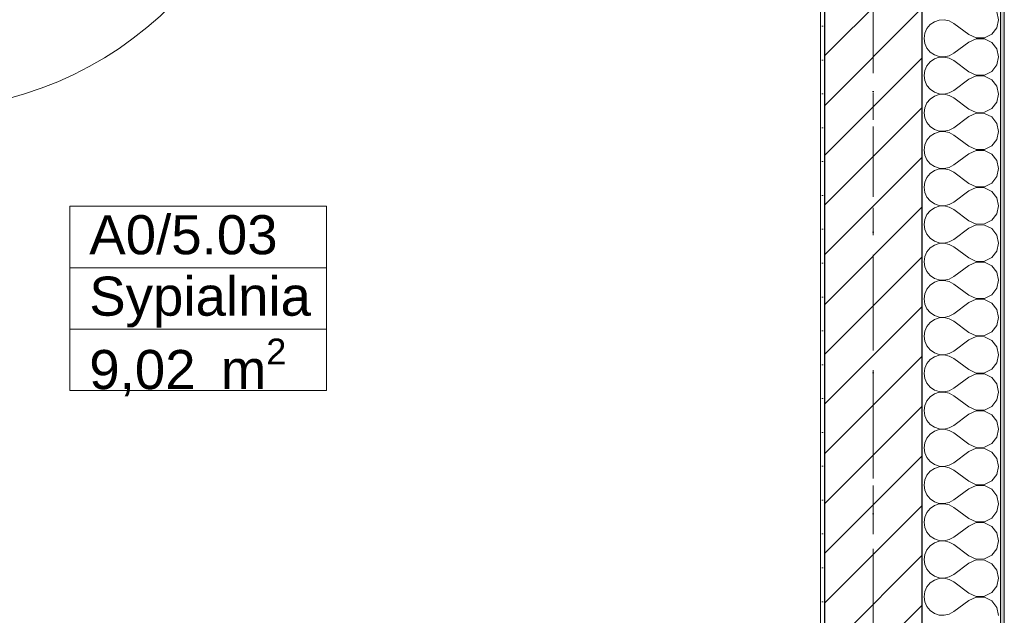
# Model space of a CAD drawing. Header units: millimetres. Extents: x -52968 to 399385, y -141133 to 110561.
# Tile 124 of 146: x 88723 to 91240, y -115952 to -114428. Entities that reach past the tile are written whole.
import ezdxf

# ---------------------------------------------------------------- set-up
doc = ezdxf.new("R2010")
doc.units = ezdxf.units.MM
for name, pattern in [('SIM-Wegliniec-21.07.2025-Parter$0$Kropki i Kreski', [360, 180, -90, 0, -90]), ('SIM-Wegliniec-21.07.2025-Parter$0$Przerywana długa', [390, 250, -140]), ('SIM-Wegliniec-21.07.2025-Parter$0$Przerywana podwójnie', [295, 125, -50, 70, -50])]:
    doc.linetypes.add(name, pattern=pattern)
doc.layers.add('_xref', color=250, linetype='Continuous')
for name, color, linetype, lineweight in [('SIM-Wegliniec-21.07.2025-Parter$0$Nowe_A-Belki-Wieniec_Nr_pióra__69', 250, 'Continuous', 0), ('SIM-Wegliniec-21.07.2025-Parter$0$Nowe_A-Belki-Wieniec_Nr_pióra__90', 250, 'Continuous', 0), ('SIM-Wegliniec-21.07.2025-Parter$0$Nowe_A-Osi_Nr_pióra__20', 250, 'Continuous', 0), ('SIM-Wegliniec-21.07.2025-Parter$0$Nowe_A-Posadzki_Nr_pióra__89', 250, 'Continuous', 0), ('SIM-Wegliniec-21.07.2025-Parter$0$Nowe_A-Płyta-Grunt_Nr_pióra__89', 250, 'Continuous', 0), ('SIM-Wegliniec-21.07.2025-Parter$0$Nowe_A-Strefy-Parter_Nr_pióra__94', 250, 'Continuous', 0), ('SIM-Wegliniec-21.07.2025-Parter$0$Nowe_A-Ściany-Zewnętrzne', 250, 'Continuous', 0), ('SIM-Wegliniec-21.07.2025-Parter$0$Nowe_A-Ściany-Zewnętrzne_Nr_pióra__174', 250, 'Continuous', 0), ('SIM-Wegliniec-21.07.2025-Parter$0$Nowe_A-Ściany-Zewnętrzne_Nr_pióra__27', 250, 'Continuous', 0), ('SIM-Wegliniec-21.07.2025-Parter$0$Nowe_A-Ściany-Zewnętrzne_Nr_pióra__47', 250, 'Continuous', 0), ('SIM-Wegliniec-21.07.2025-Parter$0$Nowe_A-Ściany-Zewnętrzne_Nr_pióra__67', 250, 'Continuous', 0), ('SIM-Wegliniec-21.07.2025-Parter$0$Nowe_Drzwi Archicad_Nr_pióra__3', 250, 'Continuous', 0), ('SIM-Wegliniec-21.07.2025-Parter$0$Nowe_Metryczki pomieszczeń Archicada_Nr_pióra__6', 250, 'Continuous', 0)]:
    doc.layers.add(name, color=color, linetype=linetype, lineweight=lineweight)
doc.styles.add('SIM-Wegliniec-21.07.2025-Parter$0$STYL_AUTOMATYCZNY_2', font='arial.ttf')
pattern_1 = [(0, (0, 0), (0, 86.60254), [0, -50]), (0, (25, 43.3), (0, 86.60254), [0, -50])]

# ---------------------------------------------------------------- blocks, each defined once
blk = doc.blocks.new('SIM-Wegliniec-21.07.2025-Parter')
at = {"layer": 'SIM-Wegliniec-21.07.2025-Parter$0$Nowe_A-Ściany-Zewnętrzne', "linetype": 'Continuous', "lineweight": 0, "true_color": 0x000000}
h = blk.add_hatch(dxfattribs=at)
h.set_pattern_fill('Tynk', color=18, style=0, pattern_type=2)
h.set_pattern_definition(pattern_1)
h.paths.add_polyline_path([(91230.1, -117367.6), (91240.1, -117367.6), (91240.1, -111792.6), (91230.1, -111792.6)])
at = {"layer": 'SIM-Wegliniec-21.07.2025-Parter$0$Nowe_A-Ściany-Zewnętrzne', "linetype": 'Continuous', "lineweight": 0}
h = blk.add_hatch(dxfattribs=at)
h.set_pattern_fill('Tynk', color=256, style=0, pattern_type=2)
h.set_pattern_definition(pattern_1)
h.paths.add_polyline_path([(90770.1, -112997.7), (90770.1, -116907.6), (90780.1, -116907.6), (90780.1, -112997.7)])
h = blk.add_hatch(dxfattribs=at)
h.set_pattern_fill('Bloczki_ceramiczne', color=256, style=0, pattern_type=2)
h.set_pattern_definition([(45, (0, 0), (-63.63961, 63.63961), [])])
h.paths.add_polyline_path([(90780.1, -112987.7), (90780.1, -116917.6), (91030.1, -116917.6), (91030.1, -112987.7)])
at = {"layer": 'SIM-Wegliniec-21.07.2025-Parter$0$Nowe_A-Belki-Wieniec_Nr_pióra__69', "linetype": 'SIM-Wegliniec-21.07.2025-Parter$0$Kropki i Kreski', "lineweight": 13}
blk.add_line((90905.1, -117042.6), (90905.1, -99042.6), dxfattribs=at)
at = {"layer": 'SIM-Wegliniec-21.07.2025-Parter$0$Nowe_A-Belki-Wieniec_Nr_pióra__90', "linetype": 'SIM-Wegliniec-21.07.2025-Parter$0$Przerywana długa', "lineweight": 13}
for p, q in [((91030.1, -117167.6), (91030.1, -98917.6)), ((90780.1, -116917.6), (90780.1, -108617.6))]:
    blk.add_line(p, q, dxfattribs=at)
at = {"layer": 'SIM-Wegliniec-21.07.2025-Parter$0$Nowe_A-Osi_Nr_pióra__20', "linetype": 'SIM-Wegliniec-21.07.2025-Parter$0$Przerywana podwójnie', "lineweight": 13}
blk.add_line((90905.1, -95559.9), (90905.1, -117792.3), dxfattribs=at)
at = {"layer": 'SIM-Wegliniec-21.07.2025-Parter$0$Nowe_A-Posadzki_Nr_pióra__89', "linetype": 'Continuous', "lineweight": 13, "flags": 128}
blk.add_lwpolyline([(86575, -112387.6), (86575, -116917.6), (90780.1, -116917.6), (90780.1, -108617.6), (88460.1, -108617.6), (88460.1, -110552.6), (86575, -110552.6)], close=True, dxfattribs=at)
at = {"layer": 'SIM-Wegliniec-21.07.2025-Parter$0$Nowe_A-Płyta-Grunt_Nr_pióra__89', "linetype": 'Continuous', "lineweight": 13, "flags": 128}
blk.add_lwpolyline([(65230.1, -116917.6), (90780.1, -116917.6), (90780.1, -99167.6), (65230.1, -99167.6)], close=True, dxfattribs=at)
at = {"layer": 'SIM-Wegliniec-21.07.2025-Parter$0$Nowe_A-Strefy-Parter_Nr_pióra__94', "linetype": 'Continuous', "lineweight": 13, "flags": 128}
blk.add_lwpolyline([(88470.1, -116932.1), (90770.1, -116907.6), (90770.1, -112997.7), (88470.1, -112997.7)], close=True, dxfattribs=at)
at = {"layer": 'SIM-Wegliniec-21.07.2025-Parter$0$Nowe_A-Ściany-Zewnętrzne_Nr_pióra__174', "linetype": 'Continuous', "lineweight": 5}
for p, q in [((91225.3, -114428.6), (91220.7, -114408.2)), ((91050.3, -114441), (91041.9, -114451.2)), ((91061.2, -114433.6), (91050.3, -114441)), ((91073.6, -114429.4), (91061.2, -114433.6)), ((91086.7, -114428.8), (91073.6, -114429.4)), ((91099.5, -114431.7), (91086.7, -114428.8)), ((91111, -114438.1), (91099.5, -114431.7)), ((91149.1, -114466.7), (91111, -114438.1)), ((91220.7, -114449), (91225.3, -114428.6)), ((91036.6, -114463.2), (91034.8, -114476.2)), ((91041.9, -114451.2), (91036.6, -114463.2)), ((91149.1, -114466.7), (91168.2, -114475.2)), ((91189.1, -114474.8), (91207.8, -114465.4)), ((91207.8, -114465.4), (91220.7, -114449)), ((91034.8, -114476.2), (91036.6, -114489.2)), ((91036.6, -114489.2), (91041.9, -114501.2)), ((91149.1, -114485.7), (91111, -114514.3)), ((91168.2, -114477.1), (91149.1, -114485.7)), ((91168.2, -114475.2), (91189.1, -114474.8)), ((91189.1, -114477.6), (91168.2, -114477.1)), ((91207.8, -114486.9), (91189.1, -114477.6)), ((91220.7, -114503.4), (91207.8, -114486.9)), ((91041.9, -114501.2), (91050.3, -114511.3)), ((91050.3, -114511.3), (91061.2, -114518.8)), ((91061.2, -114518.8), (91073.6, -114523)), ((91073.6, -114523), (91086.7, -114523.6)), ((91086.7, -114523.6), (91099.5, -114520.6)), ((91099.5, -114520.6), (91111, -114514.3)), ((91225.3, -114523.8), (91220.7, -114503.4)), ((91041.9, -114546.4), (91036.6, -114558.4)), ((91050.3, -114536.3), (91041.9, -114546.4)), ((91061.2, -114528.8), (91050.3, -114536.3)), ((91073.6, -114524.6), (91061.2, -114528.8)), ((91086.7, -114524), (91073.6, -114524.6)), ((91099.5, -114527), (91086.7, -114524)), ((91111, -114533.3), (91099.5, -114527)), ((91149.1, -114561.9), (91111, -114533.3)), ((91207.8, -114560.7), (91220.7, -114544.2)), ((91220.7, -114544.2), (91225.3, -114523.8)), ((91036.6, -114558.4), (91034.8, -114571.4)), ((91034.8, -114571.4), (91036.6, -114584.4)), ((91149.1, -114561.9), (91168.2, -114570.5)), ((91168.2, -114572.4), (91149.1, -114581)), ((91168.2, -114570.5), (91189.1, -114570)), ((91189.1, -114572.8), (91168.2, -114572.4)), ((91189.1, -114570), (91207.8, -114560.7)), ((91207.8, -114582.2), (91189.1, -114572.8)), ((91036.6, -114584.4), (91041.9, -114596.5)), ((91041.9, -114596.5), (91050.3, -114606.6)), ((91149.1, -114581), (91111, -114609.5)), ((91220.7, -114598.6), (91207.8, -114582.2)), ((91225.3, -114619), (91220.7, -114598.6)), ((91050.3, -114606.6), (91061.2, -114614)), ((91061.2, -114614), (91073.6, -114618.2)), ((91073.6, -114619.9), (91061.2, -114624.1)), ((91073.6, -114618.2), (91086.7, -114618.9)), ((91086.7, -114619.2), (91073.6, -114619.9)), ((91086.7, -114618.9), (91099.5, -114615.9)), ((91099.5, -114622.2), (91086.7, -114619.2)), ((91099.5, -114615.9), (91111, -114609.5)), ((91111, -114628.6), (91099.5, -114622.2)), ((91220.7, -114639.5), (91225.3, -114619)), ((91041.9, -114641.6), (91036.6, -114653.7)), ((91050.3, -114631.5), (91041.9, -114641.6)), ((91061.2, -114624.1), (91050.3, -114631.5)), ((91149.1, -114657.1), (91111, -114628.6)), ((91207.8, -114655.9), (91220.7, -114639.5)), ((91036.6, -114653.7), (91034.8, -114666.7)), ((91034.8, -114666.7), (91036.6, -114679.7)), ((91149.1, -114657.1), (91168.2, -114665.7)), ((91168.2, -114667.6), (91149.1, -114676.2)), ((91168.2, -114665.7), (91189.1, -114665.3)), ((91189.1, -114668.1), (91168.2, -114667.6)), ((91189.1, -114665.3), (91207.8, -114655.9)), ((91207.8, -114677.4), (91189.1, -114668.1)), ((91036.6, -114679.7), (91041.9, -114691.7)), ((91041.9, -114691.7), (91050.3, -114701.8)), ((91149.1, -114676.2), (91111, -114704.8)), ((91220.7, -114693.9), (91207.8, -114677.4)), ((91225.3, -114714.3), (91220.7, -114693.9)), ((91050.3, -114701.8), (91061.2, -114709.3)), ((91061.2, -114719.3), (91050.3, -114726.8)), ((91061.2, -114709.3), (91073.6, -114713.5)), ((91073.6, -114715.1), (91061.2, -114719.3)), ((91073.6, -114713.5), (91086.7, -114714.1)), ((91086.7, -114714.5), (91073.6, -114715.1)), ((91086.7, -114714.1), (91099.5, -114711.1)), ((91099.5, -114717.5), (91086.7, -114714.5)), ((91099.5, -114711.1), (91111, -114704.8)), ((91111, -114723.8), (91099.5, -114717.5)), ((91149.1, -114752.4), (91111, -114723.8)), ((91220.7, -114734.7), (91225.3, -114714.3)), ((91036.6, -114748.9), (91034.8, -114761.9)), ((91041.9, -114736.9), (91036.6, -114748.9)), ((91050.3, -114726.8), (91041.9, -114736.9)), ((91207.8, -114751.2), (91220.7, -114734.7)), ((91034.8, -114761.9), (91036.6, -114774.9)), ((91036.6, -114774.9), (91041.9, -114786.9)), ((91149.1, -114771.4), (91111, -114800)), ((91149.1, -114752.4), (91168.2, -114760.9)), ((91168.2, -114762.9), (91149.1, -114771.4)), ((91168.2, -114760.9), (91189.1, -114760.5)), ((91189.1, -114763.3), (91168.2, -114762.9)), ((91189.1, -114760.5), (91207.8, -114751.2)), ((91207.8, -114772.6), (91189.1, -114763.3)), ((91220.7, -114789.1), (91207.8, -114772.6)), ((91041.9, -114786.9), (91050.3, -114797.1)), ((91050.3, -114797.1), (91061.2, -114804.5)), ((91099.5, -114806.4), (91111, -114800)), ((91225.3, -114809.5), (91220.7, -114789.1)), ((91050.3, -114822), (91041.9, -114832.1)), ((91061.2, -114814.6), (91050.3, -114822)), ((91061.2, -114804.5), (91073.6, -114808.7)), ((91073.6, -114810.4), (91061.2, -114814.6)), ((91073.6, -114808.7), (91086.7, -114809.3)), ((91086.7, -114809.7), (91073.6, -114810.4)), ((91086.7, -114809.3), (91099.5, -114806.4)), ((91099.5, -114812.7), (91086.7, -114809.7)), ((91111, -114819), (91099.5, -114812.7)), ((91149.1, -114847.6), (91111, -114819)), ((91220.7, -114829.9), (91225.3, -114809.5)), ((91036.6, -114844.1), (91034.8, -114857.1)), ((91041.9, -114832.1), (91036.6, -114844.1)), ((91149.1, -114847.6), (91168.2, -114856.2)), ((91189.1, -114855.8), (91207.8, -114846.4)), ((91207.8, -114846.4), (91220.7, -114829.9)), ((91034.8, -114857.1), (91036.6, -114870.2)), ((91036.6, -114870.2), (91041.9, -114882.2)), ((91149.1, -114866.7), (91111, -114895.2)), ((91168.2, -114858.1), (91149.1, -114866.7)), ((91168.2, -114856.2), (91189.1, -114855.8)), ((91189.1, -114858.5), (91168.2, -114858.1)), ((91207.8, -114867.9), (91189.1, -114858.5)), ((91220.7, -114884.4), (91207.8, -114867.9)), ((91041.9, -114882.2), (91050.3, -114892.3)), ((91050.3, -114892.3), (91061.2, -114899.7)), ((91061.2, -114899.7), (91073.6, -114903.9)), ((91099.5, -114901.6), (91111, -114895.2)), ((91225.3, -114904.8), (91220.7, -114884.4)), ((91050.3, -114917.2), (91041.9, -114927.3)), ((91061.2, -114909.8), (91050.3, -114917.2)), ((91073.6, -114905.6), (91061.2, -114909.8)), ((91073.6, -114903.9), (91086.7, -114904.6)), ((91086.7, -114905), (91073.6, -114905.6)), ((91086.7, -114904.6), (91099.5, -114901.6)), ((91099.5, -114907.9), (91086.7, -114905)), ((91111, -114914.3), (91099.5, -114907.9)), ((91149.1, -114942.9), (91111, -114914.3)), ((91207.8, -114941.6), (91220.7, -114925.2)), ((91220.7, -114925.2), (91225.3, -114904.8)), ((91036.6, -114939.4), (91034.8, -114952.4)), ((91041.9, -114927.3), (91036.6, -114939.4)), ((91149.1, -114942.9), (91168.2, -114951.4)), ((91168.2, -114951.4), (91189.1, -114951)), ((91189.1, -114951), (91207.8, -114941.6)), ((91034.8, -114952.4), (91036.6, -114965.4)), ((91036.6, -114965.4), (91041.9, -114977.4)), ((91149.1, -114961.9), (91111, -114990.5)), ((91168.2, -114953.3), (91149.1, -114961.9)), ((91189.1, -114953.8), (91168.2, -114953.3)), ((91207.8, -114963.1), (91189.1, -114953.8)), ((91220.7, -114979.6), (91207.8, -114963.1)), ((91041.9, -114977.4), (91050.3, -114987.5)), ((91050.3, -114987.5), (91061.2, -114995)), ((91061.2, -114995), (91073.6, -114999.2)), ((91073.6, -115000.8), (91061.2, -115005)), ((91073.6, -114999.2), (91086.7, -114999.8)), ((91086.7, -115000.2), (91073.6, -115000.8)), ((91086.7, -114999.8), (91099.5, -114996.8)), ((91099.5, -115003.2), (91086.7, -115000.2)), ((91099.5, -114996.8), (91111, -114990.5)), ((91225.3, -115000), (91220.7, -114979.6)), ((91220.7, -115020.4), (91225.3, -115000)), ((91041.9, -115022.6), (91036.6, -115034.6)), ((91050.3, -115012.5), (91041.9, -115022.6)), ((91061.2, -115005), (91050.3, -115012.5)), ((91111, -115009.5), (91099.5, -115003.2)), ((91149.1, -115038.1), (91111, -115009.5)), ((91207.8, -115036.9), (91220.7, -115020.4)), ((91036.6, -115034.6), (91034.8, -115047.6)), ((91034.8, -115047.6), (91036.6, -115060.6)), ((91149.1, -115038.1), (91168.2, -115046.7)), ((91168.2, -115048.6), (91149.1, -115057.1)), ((91168.2, -115046.7), (91189.1, -115046.2)), ((91189.1, -115049), (91168.2, -115048.6)), ((91189.1, -115046.2), (91207.8, -115036.9)), ((91207.8, -115058.4), (91189.1, -115049)), ((91036.6, -115060.6), (91041.9, -115072.7)), ((91041.9, -115072.7), (91050.3, -115082.8)), ((91149.1, -115057.1), (91111, -115085.7)), ((91220.7, -115074.8), (91207.8, -115058.4)), ((91225.3, -115095.2), (91220.7, -115074.8)), ((91050.3, -115082.8), (91061.2, -115090.2)), ((91061.2, -115100.3), (91050.3, -115107.7)), ((91061.2, -115090.2), (91073.6, -115094.4)), ((91073.6, -115096.1), (91061.2, -115100.3)), ((91073.6, -115094.4), (91086.7, -115095)), ((91086.7, -115095.4), (91073.6, -115096.1)), ((91086.7, -115095), (91099.5, -115092.1)), ((91099.5, -115098.4), (91086.7, -115095.4)), ((91099.5, -115092.1), (91111, -115085.7)), ((91111, -115104.8), (91099.5, -115098.4)), ((91220.7, -115115.6), (91225.3, -115095.2)), ((91041.9, -115117.8), (91036.6, -115129.8)), ((91050.3, -115107.7), (91041.9, -115117.8)), ((91149.1, -115133.3), (91111, -115104.8)), ((91207.8, -115132.1), (91220.7, -115115.6)), ((91036.6, -115129.8), (91034.8, -115142.9)), ((91034.8, -115142.9), (91036.6, -115155.9)), ((91149.1, -115152.4), (91111, -115181)), ((91149.1, -115133.3), (91168.2, -115141.9)), ((91168.2, -115143.8), (91149.1, -115152.4)), ((91168.2, -115141.9), (91189.1, -115141.5)), ((91189.1, -115144.2), (91168.2, -115143.8)), ((91189.1, -115141.5), (91207.8, -115132.1)), ((91207.8, -115153.6), (91189.1, -115144.2)), ((91036.6, -115155.9), (91041.9, -115167.9)), ((91041.9, -115167.9), (91050.3, -115178)), ((91220.7, -115170.1), (91207.8, -115153.6)), ((91225.3, -115190.5), (91220.7, -115170.1)), ((91050.3, -115202.9), (91041.9, -115213.1)), ((91050.3, -115178), (91061.2, -115185.4)), ((91061.2, -115195.5), (91050.3, -115202.9)), ((91061.2, -115185.4), (91073.6, -115189.6)), ((91073.6, -115191.3), (91061.2, -115195.5)), ((91073.6, -115189.6), (91086.7, -115190.3)), ((91086.7, -115190.7), (91073.6, -115191.3)), ((91086.7, -115190.3), (91099.5, -115187.3)), ((91099.5, -115193.6), (91086.7, -115190.7)), ((91099.5, -115187.3), (91111, -115181)), ((91111, -115200), (91099.5, -115193.6)), ((91149.1, -115228.6), (91111, -115200)), ((91220.7, -115210.9), (91225.3, -115190.5)), ((91036.6, -115225.1), (91034.8, -115238.1)), ((91041.9, -115213.1), (91036.6, -115225.1)), ((91189.1, -115236.7), (91207.8, -115227.4)), ((91207.8, -115227.4), (91220.7, -115210.9)), ((91034.8, -115238.1), (91036.6, -115251.1)), ((91036.6, -115251.1), (91041.9, -115263.1)), ((91149.1, -115247.6), (91111, -115276.2)), ((91149.1, -115228.6), (91168.2, -115237.1)), ((91168.2, -115239.1), (91149.1, -115247.6)), ((91168.2, -115237.1), (91189.1, -115236.7)), ((91189.1, -115239.5), (91168.2, -115239.1)), ((91207.8, -115248.8), (91189.1, -115239.5)), ((91220.7, -115265.3), (91207.8, -115248.8)), ((91041.9, -115263.1), (91050.3, -115273.2)), ((91050.3, -115273.2), (91061.2, -115280.7)), ((91099.5, -115282.5), (91111, -115276.2)), ((91225.3, -115285.7), (91220.7, -115265.3)), ((91050.3, -115298.2), (91041.9, -115308.3)), ((91061.2, -115290.7), (91050.3, -115298.2)), ((91061.2, -115280.7), (91073.6, -115284.9)), ((91073.6, -115286.5), (91061.2, -115290.7)), ((91073.6, -115284.9), (91086.7, -115285.5)), ((91086.7, -115285.9), (91073.6, -115286.5)), ((91086.7, -115285.5), (91099.5, -115282.5)), ((91099.5, -115288.9), (91086.7, -115285.9)), ((91111, -115295.2), (91099.5, -115288.9)), ((91149.1, -115323.8), (91111, -115295.2)), ((91220.7, -115306.1), (91225.3, -115285.7)), ((91036.6, -115320.3), (91034.8, -115333.3)), ((91041.9, -115308.3), (91036.6, -115320.3)), ((91149.1, -115323.8), (91168.2, -115332.4)), ((91189.1, -115331.9), (91207.8, -115322.6)), ((91207.8, -115322.6), (91220.7, -115306.1)), ((91034.8, -115333.3), (91036.6, -115346.3)), ((91036.6, -115346.3), (91041.9, -115358.4)), ((91149.1, -115342.9), (91111, -115371.4)), ((91168.2, -115334.3), (91149.1, -115342.9)), ((91168.2, -115332.4), (91189.1, -115331.9)), ((91189.1, -115334.7), (91168.2, -115334.3)), ((91207.8, -115344.1), (91189.1, -115334.7)), ((91220.7, -115360.5), (91207.8, -115344.1)), ((91041.9, -115358.4), (91050.3, -115368.5)), ((91050.3, -115368.5), (91061.2, -115375.9)), ((91061.2, -115375.9), (91073.6, -115380.1)), ((91086.7, -115380.8), (91099.5, -115377.8)), ((91099.5, -115377.8), (91111, -115371.4)), ((91225.3, -115381), (91220.7, -115360.5)), ((91041.9, -115403.5), (91036.6, -115415.6)), ((91050.3, -115393.4), (91041.9, -115403.5)), ((91061.2, -115386), (91050.3, -115393.4)), ((91073.6, -115381.8), (91061.2, -115386)), ((91073.6, -115380.1), (91086.7, -115380.8)), ((91086.7, -115381.1), (91073.6, -115381.8)), ((91099.5, -115384.1), (91086.7, -115381.1)), ((91111, -115390.5), (91099.5, -115384.1)), ((91149.1, -115419), (91111, -115390.5)), ((91207.8, -115417.8), (91220.7, -115401.4)), ((91220.7, -115401.4), (91225.3, -115381)), ((91036.6, -115415.6), (91034.8, -115428.6)), ((91034.8, -115428.6), (91036.6, -115441.6)), ((91149.1, -115419), (91168.2, -115427.6)), ((91168.2, -115429.5), (91149.1, -115438.1)), ((91168.2, -115427.6), (91189.1, -115427.2)), ((91189.1, -115430), (91168.2, -115429.5)), ((91189.1, -115427.2), (91207.8, -115417.8)), ((91036.6, -115441.6), (91041.9, -115453.6)), ((91041.9, -115453.6), (91050.3, -115463.7)), ((91149.1, -115438.1), (91111, -115466.7)), ((91207.8, -115439.3), (91189.1, -115430)), ((91220.7, -115455.8), (91207.8, -115439.3)), ((91050.3, -115463.7), (91061.2, -115471.2)), ((91061.2, -115471.2), (91073.6, -115475.4)), ((91073.6, -115477), (91061.2, -115481.2)), ((91073.6, -115475.4), (91086.7, -115476)), ((91086.7, -115476.4), (91073.6, -115477)), ((91086.7, -115476), (91099.5, -115473)), ((91099.5, -115479.4), (91086.7, -115476.4)), ((91099.5, -115473), (91111, -115466.7)), ((91111, -115485.7), (91099.5, -115479.4)), ((91225.3, -115476.2), (91220.7, -115455.8)), ((91220.7, -115496.6), (91225.3, -115476.2)), ((91041.9, -115498.8), (91036.6, -115510.8)), ((91050.3, -115488.7), (91041.9, -115498.8)), ((91061.2, -115481.2), (91050.3, -115488.7)), ((91149.1, -115514.3), (91111, -115485.7)), ((91207.8, -115513.1), (91220.7, -115496.6)), ((91036.6, -115510.8), (91034.8, -115523.8)), ((91034.8, -115523.8), (91036.6, -115536.8)), ((91149.1, -115514.3), (91168.2, -115522.9)), ((91168.2, -115524.8), (91149.1, -115533.3)), ((91168.2, -115522.9), (91189.1, -115522.4)), ((91189.1, -115525.2), (91168.2, -115524.8)), ((91189.1, -115522.4), (91207.8, -115513.1)), ((91207.8, -115534.6), (91189.1, -115525.2)), ((91036.6, -115536.8), (91041.9, -115548.8)), ((91041.9, -115548.8), (91050.3, -115559)), ((91149.1, -115533.3), (91111, -115561.9)), ((91220.7, -115551), (91207.8, -115534.6)), ((91225.3, -115571.4), (91220.7, -115551)), ((91050.3, -115559), (91061.2, -115566.4)), ((91061.2, -115576.5), (91050.3, -115583.9)), ((91061.2, -115566.4), (91073.6, -115570.6)), ((91073.6, -115572.3), (91061.2, -115576.5)), ((91073.6, -115570.6), (91086.7, -115571.2)), ((91086.7, -115571.6), (91073.6, -115572.3)), ((91086.7, -115571.2), (91099.5, -115568.3)), ((91099.5, -115574.6), (91086.7, -115571.6)), ((91099.5, -115568.3), (91111, -115561.9)), ((91111, -115581), (91099.5, -115574.6)), ((91220.7, -115591.8), (91225.3, -115571.4)), ((91041.9, -115594), (91036.6, -115606)), ((91050.3, -115583.9), (91041.9, -115594)), ((91149.1, -115609.5), (91111, -115581)), ((91207.8, -115608.3), (91220.7, -115591.8)), ((91036.6, -115606), (91034.8, -115619)), ((91034.8, -115619), (91036.6, -115632.1)), ((91149.1, -115628.6), (91111, -115657.1)), ((91149.1, -115609.5), (91168.2, -115618.1)), ((91168.2, -115620), (91149.1, -115628.6)), ((91168.2, -115618.1), (91189.1, -115617.7)), ((91189.1, -115620.4), (91168.2, -115620)), ((91189.1, -115617.7), (91207.8, -115608.3)), ((91207.8, -115629.8), (91189.1, -115620.4)), ((91220.7, -115646.3), (91207.8, -115629.8)), ((91036.6, -115632.1), (91041.9, -115644.1)), ((91041.9, -115644.1), (91050.3, -115654.2)), ((91050.3, -115654.2), (91061.2, -115661.6)), ((91225.3, -115666.7), (91220.7, -115646.3)), ((91050.3, -115679.1), (91041.9, -115689.3)), ((91061.2, -115671.7), (91050.3, -115679.1)), ((91061.2, -115661.6), (91073.6, -115665.8)), ((91073.6, -115667.5), (91061.2, -115671.7)), ((91073.6, -115665.8), (91086.7, -115666.5)), ((91086.7, -115666.9), (91073.6, -115667.5)), ((91086.7, -115666.5), (91099.5, -115663.5)), ((91099.5, -115669.8), (91086.7, -115666.9)), ((91099.5, -115663.5), (91111, -115657.1)), ((91111, -115676.2), (91099.5, -115669.8)), ((91149.1, -115704.8), (91111, -115676.2)), ((91220.7, -115687.1), (91225.3, -115666.7)), ((91036.6, -115701.3), (91034.8, -115714.3)), ((91041.9, -115689.3), (91036.6, -115701.3)), ((91149.1, -115704.8), (91168.2, -115713.3)), ((91189.1, -115712.9), (91207.8, -115703.5)), ((91207.8, -115703.5), (91220.7, -115687.1)), ((91034.8, -115714.3), (91036.6, -115727.3)), ((91036.6, -115727.3), (91041.9, -115739.3)), ((91149.1, -115723.8), (91111, -115752.4)), ((91168.2, -115715.2), (91149.1, -115723.8)), ((91168.2, -115713.3), (91189.1, -115712.9)), ((91189.1, -115715.7), (91168.2, -115715.2)), ((91207.8, -115725), (91189.1, -115715.7)), ((91220.7, -115741.5), (91207.8, -115725)), ((91041.9, -115739.3), (91050.3, -115749.4)), ((91050.3, -115749.4), (91061.2, -115756.9)), ((91061.2, -115756.9), (91073.6, -115761.1)), ((91099.5, -115758.7), (91111, -115752.4)), ((91225.3, -115761.9), (91220.7, -115741.5)), ((91050.3, -115774.4), (91041.9, -115784.5)), ((91061.2, -115766.9), (91050.3, -115774.4)), ((91073.6, -115762.7), (91061.2, -115766.9)), ((91073.6, -115761.1), (91086.7, -115761.7)), ((91086.7, -115762.1), (91073.6, -115762.7)), ((91086.7, -115761.7), (91099.5, -115758.7)), ((91099.5, -115765.1), (91086.7, -115762.1)), ((91111, -115771.4), (91099.5, -115765.1)), ((91149.1, -115800), (91111, -115771.4)), ((91220.7, -115782.3), (91225.3, -115761.9)), ((91036.6, -115796.5), (91034.8, -115809.5)), ((91041.9, -115784.5), (91036.6, -115796.5)), ((91149.1, -115800), (91168.2, -115808.6)), ((91189.1, -115808.1), (91207.8, -115798.8)), ((91207.8, -115798.8), (91220.7, -115782.3)), ((91034.8, -115809.5), (91036.6, -115822.5)), ((91036.6, -115822.5), (91041.9, -115834.6)), ((91149.1, -115819), (91111, -115847.6)), ((91168.2, -115810.5), (91149.1, -115819)), ((91168.2, -115808.6), (91189.1, -115808.1)), ((91189.1, -115810.9), (91168.2, -115810.5)), ((91207.8, -115820.3), (91189.1, -115810.9)), ((91220.7, -115836.7), (91207.8, -115820.3)), ((91041.9, -115834.6), (91050.3, -115844.7)), ((91050.3, -115844.7), (91061.2, -115852.1)), ((91061.2, -115852.1), (91073.6, -115856.3)), ((91073.6, -115856.3), (91086.7, -115857)), ((91086.7, -115857.3), (91073.6, -115858)), ((91086.7, -115857), (91099.5, -115854)), ((91099.5, -115860.3), (91086.7, -115857.3)), ((91099.5, -115854), (91111, -115847.6)), ((91225.3, -115857.1), (91220.7, -115836.7)), ((91220.7, -115877.5), (91225.3, -115857.1)), ((91041.9, -115879.7), (91036.6, -115891.7)), ((91050.3, -115869.6), (91041.9, -115879.7)), ((91061.2, -115862.2), (91050.3, -115869.6)), ((91073.6, -115858), (91061.2, -115862.2)), ((91111, -115866.7), (91099.5, -115860.3)), ((91149.1, -115895.2), (91111, -115866.7)), ((91207.8, -115894), (91220.7, -115877.5)), ((91036.6, -115891.7), (91034.8, -115904.8)), ((91034.8, -115904.8), (91036.6, -115917.8)), ((91149.1, -115895.2), (91168.2, -115903.8)), ((91168.2, -115905.7), (91149.1, -115914.3)), ((91168.2, -115903.8), (91189.1, -115903.4)), ((91189.1, -115906.2), (91168.2, -115905.7)), ((91189.1, -115903.4), (91207.8, -115894)), ((91207.8, -115915.5), (91189.1, -115906.2)), ((91036.6, -115917.8), (91041.9, -115929.8)), ((91041.9, -115929.8), (91050.3, -115939.9)), ((91149.1, -115914.3), (91111, -115942.9)), ((91220.7, -115932), (91207.8, -115915.5)), ((91225.3, -115952.4), (91220.7, -115932)), ((91050.3, -115939.9), (91061.2, -115947.4)), ((91061.2, -115947.4), (91073.6, -115951.6)), ((91073.6, -115951.6), (91086.7, -115952.2)), ((91086.7, -115952.2), (91099.5, -115949.2)), ((91099.5, -115949.2), (91111, -115942.9))]:
    blk.add_line(p, q, dxfattribs=at)
at = {"layer": 'SIM-Wegliniec-21.07.2025-Parter$0$Nowe_A-Ściany-Zewnętrzne_Nr_pióra__27', "linetype": 'Continuous', "lineweight": 25}
for p, q in [((90780.1, -112997.7), (90780.1, -116917.6)), ((91030.1, -116917.6), (91030.1, -112987.7))]:
    blk.add_line(p, q, dxfattribs=at)
at = {"layer": 'SIM-Wegliniec-21.07.2025-Parter$0$Nowe_A-Ściany-Zewnętrzne_Nr_pióra__47', "linetype": 'Continuous', "lineweight": 15, "flags": 128}
for points in [[(91240.1, -117377.6), (91240.1, -111792.6)], [(90770.1, -112997.7), (90770.1, -116907.6)]]:
    blk.add_lwpolyline(points, dxfattribs=at)
at = {"layer": 'SIM-Wegliniec-21.07.2025-Parter$0$Nowe_A-Ściany-Zewnętrzne_Nr_pióra__67', "linetype": 'Continuous', "lineweight": 13}
blk.add_line((91230.1, -117167.6), (91230.1, -111792.6), dxfattribs=at)
at = {"layer": 'SIM-Wegliniec-21.07.2025-Parter$0$Nowe_Drzwi Archicad_Nr_pióra__3', "linetype": 'Continuous', "lineweight": 13}
blk.add_arc((88460.1, -113735.7), 924, 270, 0, dxfattribs=at)
at = {"layer": 'SIM-Wegliniec-21.07.2025-Parter$0$Nowe_Metryczki pomieszczeń Archicada_Nr_pióra__6', "linetype": 'Continuous', "lineweight": 13}
for p, q in [((88850.4, -114905.8), (89507, -114905.8)), ((88850.4, -115062.9), (88850.4, -114905.8)), ((89507, -114905.8), (89507, -115062.9)), ((89507, -115062.9), (88850.4, -115062.9)), ((88850.4, -115062.9), (89507, -115062.9)), ((88850.4, -115220.1), (88850.4, -115062.9)), ((89507, -115062.9), (89507, -115220.1)), ((89507, -115220.1), (88850.4, -115220.1)), ((88850.4, -115220.1), (89507, -115220.1)), ((88850.4, -115377.2), (88850.4, -115220.1)), ((89507, -115220.1), (89507, -115377.2)), ((89507, -115377.2), (88850.4, -115377.2))]:
    blk.add_line(p, q, dxfattribs=at)
at = {"layer": 'SIM-Wegliniec-21.07.2025-Parter$0$Nowe_Metryczki pomieszczeń Archicada_Nr_pióra__6', "lineweight": 13, "char_height": 100, "attachment_point": 1, "style": 'SIM-Wegliniec-21.07.2025-Parter$0$STYL_AUTOMATYCZNY_2'}
for s, insert in [('\\A1;{\\pql;\\pt0,2300;\\fArial|b0|i0|c238|p0;\\W1.000000;A0/5.03\\fArial|b0|i0|c238|p0;\\W1.000000;\\A1{\\H.66x;\\S^  ;}\\fArial|b0|i0|c238|p0;\\W1.000000;\\fArial|b0|i0|c238|p0;\\W1.000000;\\A1{\\H.66x;\\S^  ;}}', (88900.4, -114928.6)), ('\\A1;{\\pql;\\pt0,2300;\\fArial|b0|i0|c238|p0;\\W1.000000;Sypialnia\\fArial|b0|i0|c238|p0;\\W1.000000;\\A1{\\H.66x;\\S^  ;}\\fArial|b0|i0|c238|p0;\\W1.000000;\\fArial|b0|i0|c238|p0;\\W1.000000;\\A1{\\H.66x;\\S^  ;}}', (88900.4, -115085.8)), ('\\A1;{\\pql;\\pt0,2300;\\fArial|b0|i0|c238|p0;\\W1.000000;9,02\\fArial|b0|i0|c238|p0;\\W1.000000;\\A1{\\H.66x;\\S^  ;}\\fArial|b0|i0|c238|p0;\\W1.000000; m\\fArial|b0|i0|c238|p0;\\W1.000000;\\A1{\\H.66x;\\S2^  ;}}', (88900.4, -115244.3))]:
    blk.add_mtext(s, dxfattribs=dict(at, insert=insert))

msp = doc.modelspace()

# ---------------------------------------------------------------- block references
at = {"layer": '_xref'}
msp.add_blockref('SIM-Wegliniec-21.07.2025-Parter', (0, 0), dxfattribs=at)

doc.saveas('drawing.dxf')
